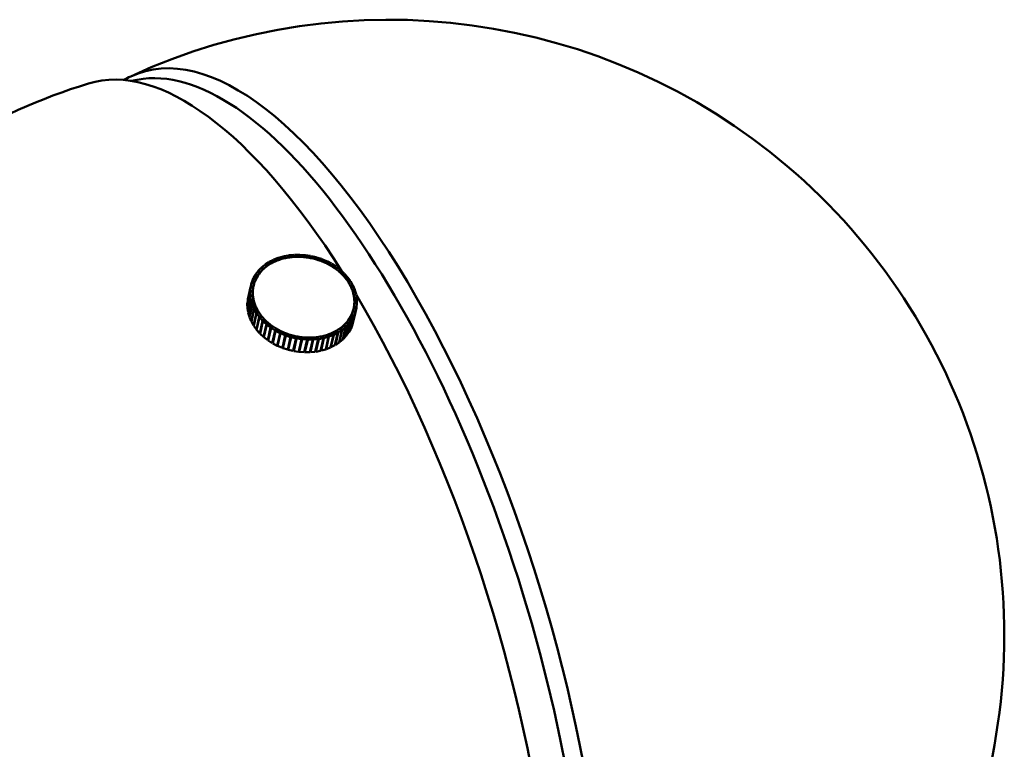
# Model space of a CAD drawing. Header units: millimetres. Extents: x 734 to 2864, y 389 to 1965.
# Tile 22 of 23: x 2768 to 2864, y 1170 to 1241. Entities that reach past the tile are written whole.
import ezdxf

# ---------------------------------------------------------------- set-up
doc = ezdxf.new("R2010")
doc.units = ezdxf.units.MM
doc.header["$LTSCALE"] = 11
doc.layers.add('Widoczne (ISO)', color=7, linetype='Continuous', lineweight=50)
doc.layers.add('Widoczne wąskie (ISO)', color=7, linetype='Continuous', lineweight=50)

msp = doc.modelspace()

# ---------------------------------------------------------------- linework, layer by layer
at = {"layer": 'Widoczne (ISO)'}
for p, q in [((2794.201, 1217.703), (2794.683, 1217.75)), ((2794.739, 1217.554), (2794.683, 1217.75)), ((2794.71, 1217.656), (2794.732, 1217.752)), ((2794.732, 1217.752), (2795.223, 1217.758)), ((2794.763, 1217.555), (2794.732, 1217.752)), ((2795.254, 1217.561), (2795.223, 1217.758)), ((2795.243, 1217.628), (2795.272, 1217.757)), ((2795.278, 1217.56), (2795.272, 1217.757)), ((2795.272, 1217.757), (2795.767, 1217.721)), ((2791.531, 1216.518), (2791.854, 1216.786)), ((2792.042, 1216.641), (2791.854, 1216.786)), ((2791.879, 1216.767), (2791.889, 1216.811)), ((2791.889, 1216.811), (2792.25, 1217.047)), ((2792.058, 1216.653), (2791.889, 1216.811)), ((2792.058, 1216.653), (2792.239, 1216.771)), ((2792.239, 1216.771), (2792.419, 1216.89)), ((2792.419, 1216.89), (2792.25, 1217.047)), ((2792.277, 1217.022), (2792.288, 1217.069)), ((2792.288, 1217.069), (2792.682, 1217.271)), ((2792.437, 1216.9), (2792.288, 1217.069)), ((2792.419, 1216.89), (2792.418, 1216.882)), ((2792.436, 1216.893), (2792.437, 1216.9)), ((2792.437, 1216.9), (2792.635, 1217.001)), ((2792.635, 1217.001), (2792.832, 1217.102)), ((2792.832, 1217.102), (2792.682, 1217.271)), ((2792.712, 1217.238), (2792.724, 1217.29)), ((2792.724, 1217.29), (2793.147, 1217.456)), ((2792.852, 1217.111), (2792.724, 1217.29)), ((2792.832, 1217.102), (2792.83, 1217.096)), ((2792.85, 1217.105), (2792.852, 1217.111)), ((2792.852, 1217.111), (2793.063, 1217.194)), ((2793.063, 1217.194), (2793.275, 1217.277)), ((2793.275, 1217.277), (2793.147, 1217.456)), ((2793.178, 1217.413), (2793.191, 1217.47)), ((2793.191, 1217.47), (2793.639, 1217.598)), ((2793.296, 1217.284), (2793.191, 1217.47)), ((2793.275, 1217.277), (2793.274, 1217.271)), ((2793.295, 1217.278), (2793.296, 1217.284)), ((2793.296, 1217.284), (2793.52, 1217.347)), ((2793.52, 1217.347), (2793.744, 1217.411)), ((2793.744, 1217.411), (2793.639, 1217.598)), ((2793.67, 1217.542), (2793.685, 1217.608)), ((2793.685, 1217.608), (2794.153, 1217.696)), ((2793.766, 1217.416), (2793.685, 1217.608)), ((2793.744, 1217.411), (2793.743, 1217.405)), ((2793.765, 1217.411), (2793.766, 1217.416)), ((2793.766, 1217.416), (2794, 1217.46)), ((2794, 1217.46), (2794.234, 1217.504)), ((2794.234, 1217.504), (2794.153, 1217.696)), ((2794.183, 1217.625), (2794.201, 1217.703)), ((2794.257, 1217.507), (2794.201, 1217.703)), ((2794.234, 1217.504), (2794.233, 1217.499)), ((2794.256, 1217.502), (2794.257, 1217.507)), ((2794.257, 1217.507), (2794.498, 1217.531)), ((2794.498, 1217.531), (2794.739, 1217.554)), ((2794.739, 1217.554), (2794.738, 1217.549)), ((2794.761, 1217.55), (2794.763, 1217.555)), ((2794.763, 1217.555), (2795.008, 1217.558)), ((2795.008, 1217.558), (2795.254, 1217.561)), ((2795.254, 1217.561), (2795.253, 1217.556)), ((2795.276, 1217.556), (2795.278, 1217.56)), ((2795.278, 1217.56), (2795.525, 1217.543)), ((2795.525, 1217.543), (2795.773, 1217.525)), ((2795.773, 1217.525), (2795.767, 1217.721)), ((2795.773, 1217.525), (2795.771, 1217.52)), ((2795.773, 1217.52), (2795.817, 1217.716)), ((2795.795, 1217.518), (2795.796, 1217.522)), ((2795.796, 1217.522), (2795.817, 1217.716)), ((2795.796, 1217.522), (2796.043, 1217.484)), ((2795.817, 1217.716), (2796.311, 1217.64)), ((2796.043, 1217.484), (2796.29, 1217.446)), ((2796.29, 1217.446), (2796.289, 1217.441)), ((2796.29, 1217.446), (2796.311, 1217.64)), ((2796.312, 1217.437), (2796.313, 1217.442)), ((2796.313, 1217.442), (2796.36, 1217.63)), ((2796.313, 1217.442), (2796.556, 1217.383)), ((2796.36, 1217.63), (2796.846, 1217.514)), ((2796.556, 1217.383), (2796.8, 1217.325)), ((2796.8, 1217.325), (2796.798, 1217.321)), ((2796.8, 1217.325), (2796.846, 1217.514)), ((2796.846, 1217.514), (2796.802, 1217.32)), ((2796.822, 1217.314), (2796.823, 1217.319)), ((2796.823, 1217.319), (2796.894, 1217.5)), ((2796.823, 1217.319), (2797.06, 1217.241)), ((2796.894, 1217.5), (2797.368, 1217.345)), ((2797.06, 1217.241), (2797.297, 1217.164)), ((2797.297, 1217.164), (2797.295, 1217.159)), ((2797.297, 1217.164), (2797.368, 1217.345)), ((2797.318, 1217.151), (2797.319, 1217.155)), ((2797.319, 1217.155), (2797.415, 1217.328)), ((2797.319, 1217.155), (2797.547, 1217.06)), ((2797.368, 1217.345), (2797.33, 1217.175)), ((2797.415, 1217.328), (2797.871, 1217.136)), ((2797.547, 1217.06), (2797.775, 1216.964)), ((2797.775, 1216.964), (2797.774, 1216.959)), ((2797.775, 1216.964), (2797.871, 1217.136)), ((2797.796, 1216.949), (2797.797, 1216.953)), ((2797.797, 1216.953), (2797.916, 1217.115)), ((2797.797, 1216.953), (2798.014, 1216.84)), ((2797.871, 1217.136), (2797.845, 1217.018)), ((2797.916, 1217.115), (2798.35, 1216.888)), ((2798.014, 1216.84), (2798.23, 1216.727)), ((2798.23, 1216.727), (2798.35, 1216.888)), ((2798.251, 1216.715), (2798.392, 1216.863)), ((2798.35, 1216.888), (2798.329, 1216.797)), ((2798.392, 1216.863), (2798.798, 1216.604)), ((2790.943, 1215.8), (2790.952, 1215.839)), ((2790.952, 1215.839), (2791.191, 1216.161)), ((2791.169, 1215.726), (2790.952, 1215.839)), ((2791.169, 1215.726), (2791.289, 1215.887)), ((2791.408, 1216.048), (2791.191, 1216.161)), ((2791.208, 1216.152), (2791.217, 1216.193)), ((2791.217, 1216.193), (2791.5, 1216.489)), ((2791.421, 1216.063), (2791.217, 1216.193)), ((2791.289, 1215.887), (2791.408, 1216.048)), ((2791.408, 1216.048), (2791.405, 1216.035)), ((2791.418, 1216.05), (2791.421, 1216.063)), ((2791.421, 1216.063), (2791.562, 1216.211)), ((2791.703, 1216.36), (2791.5, 1216.489)), ((2791.521, 1216.476), (2791.531, 1216.518)), ((2791.718, 1216.373), (2791.531, 1216.518)), ((2791.562, 1216.211), (2791.703, 1216.36)), ((2791.703, 1216.36), (2791.701, 1216.349)), ((2791.716, 1216.363), (2791.718, 1216.373)), ((2791.718, 1216.373), (2791.88, 1216.507)), ((2791.88, 1216.507), (2792.042, 1216.641)), ((2792.042, 1216.641), (2792.04, 1216.633)), ((2792.056, 1216.645), (2792.058, 1216.653)), ((2798.23, 1216.727), (2798.229, 1216.721)), ((2798.249, 1216.71), (2798.251, 1216.715)), ((2798.251, 1216.715), (2798.454, 1216.585)), ((2798.454, 1216.585), (2798.657, 1216.455)), ((2798.657, 1216.455), (2798.656, 1216.45)), ((2798.657, 1216.455), (2798.798, 1216.604)), ((2798.675, 1216.437), (2798.676, 1216.442)), ((2798.676, 1216.442), (2798.838, 1216.576)), ((2798.676, 1216.442), (2798.863, 1216.298)), ((2798.798, 1216.604), (2798.782, 1216.53)), ((2798.838, 1216.576), (2799.212, 1216.287)), ((2798.863, 1216.298), (2799.05, 1216.153)), ((2799.05, 1216.153), (2799.049, 1216.148)), ((2799.05, 1216.153), (2799.212, 1216.287)), ((2799.066, 1216.133), (2799.068, 1216.139)), ((2799.068, 1216.139), (2799.248, 1216.257)), ((2799.068, 1216.139), (2799.237, 1215.981)), ((2799.212, 1216.287), (2799.198, 1216.224)), ((2799.237, 1215.981), (2799.406, 1215.823)), ((2799.248, 1216.257), (2799.587, 1215.942)), ((2799.406, 1215.823), (2799.405, 1215.817)), ((2799.406, 1215.823), (2799.587, 1215.942)), ((2799.42, 1215.802), (2799.422, 1215.808)), ((2799.422, 1215.808), (2799.619, 1215.909)), ((2799.422, 1215.808), (2799.571, 1215.639)), ((2799.587, 1215.942), (2799.574, 1215.886)), ((2799.619, 1215.909), (2799.918, 1215.57)), ((2790.473, 1214.65), (2790.566, 1215.026)), ((2790.81, 1214.968), (2790.566, 1215.026)), ((2790.57, 1215.026), (2790.578, 1215.064)), ((2790.578, 1215.064), (2790.722, 1215.426)), ((2790.815, 1214.986), (2790.578, 1215.064)), ((2790.959, 1215.349), (2790.722, 1215.426)), ((2790.73, 1215.423), (2790.739, 1215.462)), ((2790.739, 1215.462), (2790.931, 1215.806)), ((2790.967, 1215.366), (2790.739, 1215.462)), ((2790.763, 1214.78), (2790.81, 1214.968)), ((2790.81, 1214.968), (2790.789, 1214.879)), ((2790.797, 1214.906), (2790.815, 1214.986)), ((2790.815, 1214.986), (2790.887, 1215.167)), ((2790.887, 1215.167), (2790.959, 1215.349)), ((2791.159, 1215.71), (2790.931, 1215.806)), ((2790.959, 1215.349), (2790.952, 1215.32)), ((2790.96, 1215.338), (2790.967, 1215.366)), ((2790.967, 1215.366), (2791.063, 1215.538)), ((2791.063, 1215.538), (2791.159, 1215.71)), ((2791.159, 1215.71), (2791.155, 1215.692)), ((2791.165, 1215.708), (2791.169, 1215.726)), ((2799.571, 1215.639), (2799.721, 1215.469)), ((2799.721, 1215.469), (2799.719, 1215.463)), ((2799.721, 1215.469), (2799.918, 1215.57)), ((2799.733, 1215.446), (2799.734, 1215.453)), ((2799.734, 1215.453), (2799.946, 1215.535)), ((2799.734, 1215.453), (2799.862, 1215.274)), ((2799.862, 1215.274), (2799.99, 1215.095)), ((2799.918, 1215.57), (2799.907, 1215.52)), ((2799.946, 1215.535), (2800.202, 1215.178)), ((2799.99, 1215.095), (2799.989, 1215.087)), ((2799.99, 1215.095), (2800.202, 1215.178)), ((2800, 1215.07), (2800.002, 1215.077)), ((2800.002, 1215.077), (2800.226, 1215.141)), ((2800.002, 1215.077), (2800.107, 1214.891)), ((2800.107, 1214.891), (2800.212, 1214.704)), ((2800.202, 1215.178), (2800.192, 1215.131)), ((2800.226, 1215.141), (2800.436, 1214.768)), ((2790.423, 1214.186), (2790.144, 1212.955)), ((2790.146, 1212.994), (2790.425, 1214.225)), ((2790.467, 1214.612), (2790.187, 1213.381)), ((2790.194, 1213.419), (2790.473, 1214.65)), ((2790.671, 1214.168), (2790.423, 1214.186)), ((2790.433, 1213.793), (2790.423, 1214.186)), ((2790.425, 1214.225), (2790.467, 1214.612)), ((2790.672, 1214.187), (2790.425, 1214.225)), ((2790.713, 1214.573), (2790.467, 1214.612)), ((2790.716, 1214.592), (2790.473, 1214.65)), ((2790.667, 1214.168), (2790.672, 1214.187)), ((2790.676, 1213.972), (2790.671, 1214.168)), ((2790.672, 1214.187), (2790.692, 1214.38)), ((2790.681, 1213.776), (2790.676, 1213.972)), ((2790.692, 1214.38), (2790.713, 1214.573)), ((2790.75, 1214.724), (2790.711, 1214.554)), ((2790.712, 1214.574), (2790.716, 1214.592)), ((2790.716, 1214.592), (2790.763, 1214.78)), ((2800.212, 1214.704), (2800.21, 1214.696)), ((2800.212, 1214.704), (2800.436, 1214.768)), ((2800.219, 1214.677), (2800.221, 1214.686)), ((2800.221, 1214.686), (2800.455, 1214.73)), ((2800.221, 1214.686), (2800.302, 1214.494)), ((2800.302, 1214.494), (2800.384, 1214.302)), ((2800.384, 1214.302), (2800.381, 1214.291)), ((2800.384, 1214.302), (2800.618, 1214.346)), ((2800.388, 1214.273), (2800.39, 1214.283)), ((2800.39, 1214.283), (2800.631, 1214.307)), ((2800.39, 1214.283), (2800.447, 1214.088)), ((2800.436, 1214.768), (2800.426, 1214.725)), ((2800.447, 1214.088), (2800.503, 1213.892)), ((2800.455, 1214.73), (2800.618, 1214.346)), ((2800.503, 1213.892), (2800.5, 1213.878)), ((2800.503, 1213.892), (2800.744, 1213.916)), ((2800.618, 1214.346), (2800.608, 1214.305)), ((2800.631, 1214.307), (2800.744, 1213.916)), ((2800.744, 1213.916), (2800.735, 1213.876)), ((2790.144, 1212.955), (2790.154, 1212.562)), ((2790.187, 1213.381), (2790.146, 1212.994)), ((2790.153, 1212.993), (2790.146, 1212.994)), ((2790.154, 1212.562), (2790.433, 1213.793)), ((2790.437, 1213.754), (2790.158, 1212.523)), ((2790.196, 1213.419), (2790.194, 1213.419)), ((2790.22, 1212.129), (2790.499, 1213.36)), ((2790.507, 1213.32), (2790.228, 1212.089)), ((2790.341, 1211.698), (2790.62, 1212.929)), ((2790.681, 1213.776), (2790.433, 1213.793)), ((2790.683, 1213.757), (2790.437, 1213.754)), ((2790.499, 1213.36), (2790.437, 1213.754)), ((2790.744, 1213.363), (2790.499, 1213.36)), ((2790.749, 1213.344), (2790.507, 1213.32)), ((2790.62, 1212.929), (2790.507, 1213.32)), ((2790.861, 1212.952), (2790.62, 1212.929)), ((2790.868, 1212.934), (2790.634, 1212.89)), ((2790.677, 1213.757), (2790.681, 1213.776)), ((2790.713, 1213.56), (2790.683, 1213.757)), ((2790.744, 1213.363), (2790.713, 1213.56)), ((2790.74, 1213.343), (2790.744, 1213.363)), ((2790.805, 1213.148), (2790.749, 1213.344)), ((2790.861, 1212.952), (2790.805, 1213.148)), ((2790.857, 1212.932), (2790.861, 1212.952)), ((2790.949, 1212.742), (2790.868, 1212.934)), ((2800.504, 1213.859), (2800.507, 1213.873)), ((2800.507, 1213.873), (2800.753, 1213.876)), ((2800.507, 1213.873), (2800.538, 1213.676)), ((2800.538, 1213.676), (2800.569, 1213.479)), ((2800.58, 1213.049), (2800.559, 1212.856)), ((2800.569, 1213.479), (2800.565, 1213.46)), ((2800.566, 1213.44), (2800.571, 1213.46)), ((2800.569, 1213.479), (2800.815, 1213.482)), ((2800.571, 1213.46), (2800.576, 1213.264)), ((2800.571, 1213.46), (2800.818, 1213.442)), ((2800.572, 1213.014), (2800.58, 1213.049)), ((2800.581, 1213.068), (2800.573, 1213.034)), ((2800.576, 1213.264), (2800.581, 1213.068)), ((2800.58, 1213.049), (2800.827, 1213.011)), ((2800.581, 1213.068), (2800.828, 1213.05)), ((2800.753, 1213.876), (2800.815, 1213.482)), ((2800.827, 1213.011), (2800.785, 1212.624)), ((2800.815, 1213.482), (2800.806, 1213.443)), ((2800.818, 1213.442), (2800.828, 1213.05)), ((2800.828, 1213.05), (2800.82, 1213.012)), ((2790.167, 1212.561), (2790.154, 1212.562)), ((2790.158, 1212.523), (2790.22, 1212.129)), ((2790.237, 1212.129), (2790.22, 1212.129)), ((2790.228, 1212.089), (2790.341, 1211.698)), ((2790.634, 1212.89), (2790.355, 1211.659)), ((2790.517, 1211.275), (2790.797, 1212.506)), ((2790.815, 1212.468), (2790.536, 1211.237)), ((2790.797, 1212.506), (2790.634, 1212.89)), ((2790.747, 1210.864), (2791.026, 1212.095)), ((2791.049, 1212.058), (2790.77, 1210.827)), ((2791.03, 1212.549), (2790.797, 1212.506)), ((2791.039, 1212.531), (2790.815, 1212.468)), ((2791.026, 1212.095), (2790.815, 1212.468)), ((2791.03, 1212.549), (2790.949, 1212.742)), ((2791.025, 1212.527), (2791.03, 1212.549)), ((2791.25, 1212.158), (2791.026, 1212.095)), ((2791.145, 1212.345), (2791.039, 1212.531)), ((2791.261, 1212.141), (2791.049, 1212.058)), ((2791.306, 1211.7), (2791.049, 1212.058)), ((2791.25, 1212.158), (2791.145, 1212.345)), ((2791.245, 1212.134), (2791.25, 1212.158)), ((2791.389, 1211.962), (2791.261, 1212.141)), ((2800.365, 1212.068), (2800.293, 1211.887)), ((2800.436, 1212.25), (2800.365, 1212.068)), ((2800.394, 1210.941), (2800.673, 1212.172)), ((2800.685, 1212.209), (2800.406, 1210.978)), ((2800.436, 1212.25), (2800.673, 1212.172)), ((2800.442, 1212.267), (2800.438, 1212.249)), ((2800.489, 1212.456), (2800.442, 1212.267)), ((2800.442, 1212.267), (2800.685, 1212.209)), ((2800.535, 1212.644), (2800.489, 1212.456)), ((2800.502, 1212.512), (2800.496, 1212.484)), ((2800.499, 1211.355), (2800.778, 1212.586)), ((2800.538, 1212.662), (2800.524, 1212.599)), ((2800.673, 1212.172), (2800.53, 1211.81)), ((2800.535, 1212.644), (2800.778, 1212.586)), ((2800.559, 1212.856), (2800.538, 1212.662)), ((2800.538, 1212.662), (2800.785, 1212.624)), ((2800.778, 1212.586), (2800.685, 1212.209)), ((2800.785, 1212.624), (2800.776, 1212.586)), ((2790.364, 1211.7), (2790.341, 1211.698)), ((2790.355, 1211.659), (2790.517, 1211.275)), ((2790.546, 1211.28), (2790.517, 1211.275)), ((2790.536, 1211.237), (2790.747, 1210.864)), ((2791.026, 1210.469), (2791.306, 1211.7)), ((2791.334, 1211.665), (2791.054, 1210.434)), ((2791.517, 1211.783), (2791.306, 1211.7)), ((2791.531, 1211.766), (2791.334, 1211.665)), ((2791.633, 1211.327), (2791.334, 1211.665)), ((2791.354, 1210.096), (2791.633, 1211.327)), ((2791.665, 1211.294), (2791.386, 1210.063)), ((2791.517, 1211.783), (2791.389, 1211.962)), ((2791.511, 1211.756), (2791.517, 1211.783)), ((2791.68, 1211.597), (2791.531, 1211.766)), ((2791.83, 1211.428), (2791.633, 1211.327)), ((2791.845, 1211.412), (2791.665, 1211.294)), ((2792.003, 1210.979), (2791.665, 1211.294)), ((2791.83, 1211.428), (2791.68, 1211.597)), ((2791.823, 1211.398), (2791.83, 1211.428)), ((2792.015, 1211.255), (2791.845, 1211.412)), ((2792.184, 1211.097), (2792.003, 1210.979)), ((2792.184, 1211.097), (2792.015, 1211.255)), ((2792.201, 1211.082), (2792.039, 1210.948)), ((2792.176, 1211.061), (2792.184, 1211.097)), ((2792.389, 1210.938), (2792.201, 1211.082)), ((2799.69, 1211.025), (2799.548, 1210.876)), ((2799.831, 1211.173), (2799.69, 1211.025)), ((2800.034, 1211.043), (2799.752, 1210.746)), ((2799.755, 1209.812), (2800.034, 1211.043)), ((2800.061, 1211.074), (2799.781, 1209.843)), ((2799.831, 1211.173), (2800.034, 1211.043)), ((2799.844, 1211.188), (2799.839, 1211.168)), ((2799.963, 1211.349), (2799.844, 1211.188)), ((2799.844, 1211.188), (2800.061, 1211.074)), ((2800.082, 1211.51), (2799.963, 1211.349)), ((2800.02, 1210.166), (2800.299, 1211.397)), ((2800.321, 1211.43), (2800.042, 1210.199)), ((2800.299, 1211.397), (2800.061, 1211.074)), ((2800.082, 1211.51), (2800.299, 1211.397)), ((2800.093, 1211.526), (2800.088, 1211.507)), ((2800.189, 1211.698), (2800.093, 1211.526)), ((2800.093, 1211.526), (2800.321, 1211.43)), ((2800.285, 1211.87), (2800.189, 1211.698)), ((2800.234, 1210.543), (2800.513, 1211.774)), ((2800.53, 1211.81), (2800.251, 1210.579)), ((2800.285, 1211.87), (2800.513, 1211.774)), ((2800.293, 1211.887), (2800.289, 1211.869)), ((2800.293, 1211.887), (2800.53, 1211.81)), ((2800.513, 1211.774), (2800.321, 1211.43)), ((2800.406, 1210.978), (2800.499, 1211.355)), ((2790.781, 1210.873), (2790.747, 1210.864)), ((2790.77, 1210.827), (2791.026, 1210.469)), ((2791.066, 1210.485), (2791.026, 1210.469)), ((2791.054, 1210.434), (2791.354, 1210.096)), ((2791.398, 1210.119), (2791.354, 1210.096)), ((2791.386, 1210.063), (2791.724, 1209.748)), ((2791.724, 1209.748), (2792.003, 1210.979)), ((2792.039, 1210.948), (2791.76, 1209.717)), ((2792.414, 1210.659), (2792.039, 1210.948)), ((2792.135, 1209.429), (2792.414, 1210.659)), ((2792.453, 1210.632), (2792.174, 1209.401)), ((2792.576, 1210.793), (2792.389, 1210.938)), ((2792.576, 1210.793), (2792.414, 1210.659)), ((2792.595, 1210.78), (2792.453, 1210.632)), ((2792.86, 1210.373), (2792.453, 1210.632)), ((2792.566, 1210.75), (2792.576, 1210.793)), ((2792.58, 1209.142), (2792.86, 1210.373)), ((2792.798, 1210.651), (2792.595, 1210.78)), ((2792.902, 1210.348), (2792.623, 1209.117)), ((2793.001, 1210.521), (2792.798, 1210.651)), ((2793.001, 1210.521), (2792.86, 1210.373)), ((2793.021, 1210.509), (2792.902, 1210.348)), ((2793.336, 1210.121), (2792.902, 1210.348)), ((2792.988, 1210.465), (2793.001, 1210.521)), ((2793.238, 1210.396), (2793.021, 1210.509)), ((2793.056, 1208.89), (2793.336, 1210.121)), ((2793.38, 1210.1), (2793.101, 1208.869)), ((2793.455, 1210.282), (2793.238, 1210.396)), ((2793.455, 1210.282), (2793.336, 1210.121)), ((2793.476, 1210.272), (2793.38, 1210.1)), ((2793.837, 1209.908), (2793.38, 1210.1)), ((2793.436, 1210.201), (2793.455, 1210.282)), ((2793.705, 1210.176), (2793.476, 1210.272)), ((2793.933, 1210.08), (2793.705, 1210.176)), ((2793.933, 1210.08), (2793.837, 1209.908)), ((2793.955, 1210.072), (2793.883, 1209.891)), ((2793.898, 1209.928), (2793.933, 1210.08)), ((2794.192, 1209.994), (2793.955, 1210.072)), ((2798.4, 1210.125), (2798.188, 1210.042)), ((2798.4, 1210.125), (2798.528, 1209.946)), ((2798.42, 1210.133), (2798.413, 1210.106)), ((2798.617, 1210.234), (2798.42, 1210.133)), ((2798.42, 1210.133), (2798.569, 1209.964)), ((2798.964, 1210.166), (2798.569, 1209.964)), ((2798.814, 1210.336), (2798.617, 1210.234)), ((2798.685, 1208.935), (2798.964, 1210.166)), ((2799.002, 1210.188), (2798.723, 1208.957)), ((2798.814, 1210.336), (2798.964, 1210.166)), ((2798.832, 1210.346), (2798.827, 1210.321)), ((2799.013, 1210.464), (2798.832, 1210.346)), ((2798.832, 1210.346), (2799.002, 1210.188)), ((2799.363, 1210.425), (2799.002, 1210.188)), ((2799.193, 1210.582), (2799.013, 1210.464)), ((2799.084, 1209.194), (2799.363, 1210.425)), ((2799.397, 1210.45), (2799.118, 1209.219)), ((2799.193, 1210.582), (2799.363, 1210.425)), ((2799.21, 1210.595), (2799.205, 1210.572)), ((2799.372, 1210.729), (2799.21, 1210.595)), ((2799.21, 1210.595), (2799.397, 1210.45)), ((2799.534, 1210.863), (2799.372, 1210.729)), ((2799.721, 1210.718), (2799.397, 1210.45)), ((2799.442, 1209.487), (2799.721, 1210.718)), ((2799.752, 1210.746), (2799.472, 1209.516)), ((2799.534, 1210.863), (2799.721, 1210.718)), ((2799.548, 1210.876), (2799.544, 1210.855)), ((2799.548, 1210.876), (2799.752, 1210.746)), ((2799.781, 1209.843), (2800.02, 1210.166)), ((2800.029, 1210.205), (2800.042, 1210.199)), ((2800.042, 1210.199), (2800.234, 1210.543)), ((2800.243, 1210.581), (2800.251, 1210.579)), ((2800.251, 1210.579), (2800.394, 1210.941)), ((2800.403, 1210.979), (2800.406, 1210.978)), ((2791.775, 1209.781), (2791.724, 1209.748)), ((2791.76, 1209.717), (2792.135, 1209.429)), ((2792.191, 1209.475), (2792.135, 1209.429)), ((2792.174, 1209.401), (2792.58, 1209.142)), ((2792.643, 1209.207), (2792.58, 1209.142)), ((2792.623, 1209.117), (2793.056, 1208.89)), ((2793.557, 1208.677), (2793.837, 1209.908)), ((2793.883, 1209.891), (2793.604, 1208.66)), ((2794.357, 1209.736), (2793.883, 1209.891)), ((2794.078, 1208.505), (2794.357, 1209.736)), ((2794.406, 1209.722), (2794.126, 1208.491)), ((2794.15, 1208.686), (2794.429, 1209.917)), ((2794.429, 1209.917), (2794.192, 1209.994)), ((2794.429, 1209.917), (2794.357, 1209.736)), ((2794.452, 1209.91), (2794.406, 1209.722)), ((2794.892, 1209.606), (2794.406, 1209.722)), ((2794.695, 1209.852), (2794.452, 1209.91)), ((2794.613, 1208.375), (2794.892, 1209.606)), ((2794.659, 1208.563), (2794.938, 1209.794)), ((2794.941, 1209.596), (2794.662, 1208.365)), ((2794.962, 1209.79), (2794.683, 1208.559)), ((2794.938, 1209.794), (2794.695, 1209.852)), ((2794.938, 1209.794), (2794.892, 1209.606)), ((2794.962, 1209.79), (2794.941, 1209.596)), ((2795.434, 1209.52), (2794.941, 1209.596)), ((2795.209, 1209.751), (2794.962, 1209.79)), ((2795.155, 1208.289), (2795.434, 1209.52)), ((2795.479, 1209.711), (2795.2, 1208.48)), ((2795.484, 1209.514), (2795.205, 1208.283)), ((2795.455, 1209.713), (2795.209, 1209.751)), ((2795.455, 1209.713), (2795.434, 1209.52)), ((2795.479, 1209.711), (2795.484, 1209.514)), ((2795.727, 1209.693), (2795.479, 1209.711)), ((2795.979, 1209.479), (2795.484, 1209.514)), ((2795.7, 1208.248), (2795.979, 1209.479)), ((2795.974, 1209.675), (2795.727, 1209.693)), ((2796.029, 1209.477), (2795.75, 1208.247)), ((2795.974, 1209.675), (2795.979, 1209.479)), ((2795.998, 1209.675), (2795.977, 1209.581)), ((2796.243, 1209.677), (2795.998, 1209.675)), ((2795.998, 1209.675), (2796.029, 1209.477)), ((2796.52, 1209.483), (2796.029, 1209.477)), ((2796.241, 1208.252), (2796.52, 1209.483)), ((2796.489, 1209.68), (2796.243, 1209.677)), ((2796.569, 1209.486), (2796.29, 1208.255)), ((2796.489, 1209.68), (2796.52, 1209.483)), ((2796.513, 1209.682), (2796.499, 1209.62)), ((2796.754, 1209.705), (2796.513, 1209.682)), ((2796.513, 1209.682), (2796.569, 1209.486)), ((2797.051, 1209.533), (2796.569, 1209.486)), ((2796.995, 1209.729), (2796.754, 1209.705)), ((2796.772, 1208.302), (2797.051, 1209.533)), ((2797.099, 1209.54), (2796.82, 1208.309)), ((2796.995, 1209.729), (2797.051, 1209.533)), ((2797.018, 1209.732), (2797.007, 1209.686)), ((2797.251, 1209.776), (2797.018, 1209.732)), ((2797.018, 1209.732), (2797.099, 1209.54)), ((2797.566, 1209.627), (2797.099, 1209.54)), ((2797.485, 1209.819), (2797.251, 1209.776)), ((2797.287, 1208.396), (2797.566, 1209.627)), ((2797.612, 1209.638), (2797.333, 1208.407)), ((2797.485, 1209.819), (2797.566, 1209.627)), ((2797.507, 1209.825), (2797.499, 1209.787)), ((2797.731, 1209.888), (2797.507, 1209.825)), ((2797.507, 1209.825), (2797.612, 1209.638)), ((2798.061, 1209.765), (2797.612, 1209.638)), ((2797.955, 1209.952), (2797.731, 1209.888)), ((2797.781, 1208.535), (2798.061, 1209.765)), ((2798.104, 1209.78), (2797.825, 1208.549)), ((2797.955, 1209.952), (2798.061, 1209.765)), ((2797.976, 1209.959), (2797.969, 1209.927)), ((2798.188, 1210.042), (2797.976, 1209.959)), ((2797.976, 1209.959), (2798.104, 1209.78)), ((2798.528, 1209.946), (2798.104, 1209.78)), ((2798.249, 1208.715), (2798.528, 1209.946)), ((2798.569, 1209.964), (2798.29, 1208.733)), ((2798.723, 1208.957), (2799.084, 1209.194)), ((2799.094, 1209.238), (2799.118, 1209.219)), ((2799.118, 1209.219), (2799.442, 1209.487)), ((2799.451, 1209.529), (2799.472, 1209.516)), ((2799.472, 1209.516), (2799.755, 1209.812)), ((2799.764, 1209.852), (2799.781, 1209.843)), ((2793.128, 1208.987), (2793.056, 1208.89)), ((2793.101, 1208.869), (2793.557, 1208.677)), ((2793.643, 1208.83), (2793.557, 1208.677)), ((2793.604, 1208.66), (2794.078, 1208.505)), ((2794.15, 1208.686), (2794.078, 1208.505)), ((2794.126, 1208.491), (2794.613, 1208.375)), ((2794.659, 1208.563), (2794.613, 1208.375)), ((2794.683, 1208.559), (2794.662, 1208.365)), ((2794.662, 1208.365), (2795.155, 1208.289)), ((2795.2, 1208.48), (2795.205, 1208.283)), ((2795.205, 1208.283), (2795.7, 1208.248)), ((2795.729, 1208.377), (2795.75, 1208.247)), ((2795.75, 1208.247), (2796.241, 1208.252)), ((2796.263, 1208.349), (2796.29, 1208.255)), ((2796.29, 1208.255), (2796.772, 1208.302)), ((2796.79, 1208.38), (2796.82, 1208.309)), ((2796.82, 1208.309), (2797.287, 1208.396)), ((2797.302, 1208.462), (2797.333, 1208.407)), ((2797.333, 1208.407), (2797.781, 1208.535)), ((2797.795, 1208.592), (2797.825, 1208.549)), ((2797.825, 1208.549), (2798.249, 1208.715)), ((2798.261, 1208.767), (2798.29, 1208.733)), ((2798.29, 1208.733), (2798.685, 1208.935)), ((2798.695, 1208.983), (2798.723, 1208.957))]:
    msp.add_line(p, q, dxfattribs=at)
for centre, start, end in [((2803.919, 1180.668), 279.3938, 114.77319), ((2792.287, 1177.093), 107.0835, 134.97249)]:
    msp.add_arc(centre, 60, start, end, dxfattribs=at)
for centre, major_axis, ratio, start_param, end_param in [((2792.287, 1177.093), (-17.626, 57.353), 0.375444, 5.341081, 6.283185), ((2795.626, 1213.618), (4.876, -1.106), 0.775713, 2.498344, 2.603064), ((2795.626, 1213.618), (4.876, -1.106), 0.775713, 2.393624, 2.498344), ((2795.626, 1213.618), (4.876, -1.106), 0.775713, 2.288904, 2.393624), ((2795.626, 1213.618), (4.876, -1.106), 0.775713, 2.184185, 2.288904), ((2795.626, 1213.618), (4.876, -1.106), 0.775713, 2.079465, 2.184185), ((2795.626, 1213.618), (4.876, -1.106), 0.775713, 1.974745, 2.079465), ((2795.626, 1213.618), (4.876, -1.106), 0.775713, 1.870025, 1.974745), ((2795.626, 1213.618), (4.876, -1.106), 0.775713, 1.765306, 1.870025), ((2795.626, 1213.618), (4.876, -1.106), 0.775713, 1.660586, 1.765306), ((2795.626, 1213.618), (4.876, -1.106), 0.775713, 1.555866, 1.660586), ((2795.626, 1213.618), (4.876, -1.106), 0.775713, 1.451146, 1.555866), ((2795.626, 1213.618), (4.876, -1.106), 0.775713, 1.346426, 1.451146), ((2795.626, 1213.618), (4.876, -1.106), 0.775713, 1.241707, 1.346426), ((2795.626, 1213.618), (4.876, -1.106), 0.775713, 1.136987, 1.241707), ((2795.626, 1213.618), (-4.876, 1.106), 0.775713, 5.954096, 6.058815), ((2795.626, 1213.618), (-4.876, 1.106), 0.775713, 5.849376, 5.954096), ((2795.626, 1213.618), (4.876, -1.106), 0.775713, 2.603064, 2.707783), ((2795.626, 1213.618), (4.876, -1.106), 0.775713, 1.032267, 1.136987), ((2795.626, 1213.618), (4.876, -1.106), 0.775713, 0.927547, 1.032267), ((2795.626, 1213.618), (4.876, -1.106), 0.775713, 0.822828, 0.927547), ((2795.626, 1213.618), (-4.876, 1.106), 0.775713, 6.163535, 6.268255), ((2795.626, 1213.618), (-4.876, 1.106), 0.775713, 6.058815, 6.163535), ((2795.626, 1213.618), (4.876, -1.106), 0.775713, 0.718108, 0.822828), ((2795.626, 1213.618), (4.876, -1.106), 0.775713, 0.613388, 0.718108), ((2795.626, 1213.618), (4.876, -1.106), 0.775713, 0.508668, 0.613388), ((2795.626, 1213.618), (-4.876, 1.106), 0.775713, 0.089789, 0.194509), ((2795.626, 1213.618), (-4.876, 1.106), 0.775713, 0.194509, 0.299229), ((2795.626, 1213.618), (-4.876, 1.106), 0.775713, 6.268255, 6.372975), ((2795.626, 1213.618), (4.876, -1.106), 0.775713, 0.403949, 0.508668), ((2795.626, 1213.618), (4.876, -1.106), 0.775713, 0.299229, 0.403949), ((2792.287, 1177.093), (17.626, -57.353), 0.375444, 2.146673, 2.147041), ((2795.626, 1213.618), (-4.876, 1.106), 0.775713, 0.299229, 0.403949), ((2795.626, 1213.618), (-4.876, 1.106), 0.775713, 0.403949, 0.508668), ((2795.626, 1213.618), (4.876, -1.106), 0.775713, 0.194509, 0.299229), ((2795.626, 1213.618), (4.876, -1.106), 0.775713, 0.089789, 0.194509), ((2792.287, 1177.093), (17.626, -57.353), 0.375444, 0.04189, 2.146454), ((2795.626, 1213.618), (-4.876, 1.106), 0.775713, 0.508668, 0.613388), ((2795.626, 1213.618), (-4.876, 1.106), 0.775713, 0.613388, 0.718108), ((2795.626, 1213.618), (4.876, -1.106), 0.775713, 6.058815, 6.163535), ((2795.626, 1213.618), (4.876, -1.106), 0.775713, 6.163535, 6.268255), ((2795.626, 1213.618), (4.876, -1.106), 0.775713, 6.268255, 6.372975), ((2795.626, 1213.618), (-4.876, 1.106), 0.775713, 0.718108, 0.822828), ((2795.626, 1213.618), (-4.876, 1.106), 0.775713, 0.822828, 0.927547), ((2795.626, 1213.618), (-4.876, 1.106), 0.775713, 0.927547, 1.032267), ((2795.626, 1213.618), (-4.876, 1.106), 0.775713, 2.603064, 2.707783), ((2795.626, 1213.618), (4.876, -1.106), 0.775713, 5.849376, 5.954096), ((2795.626, 1213.618), (4.876, -1.106), 0.775713, 5.954096, 6.058815), ((2795.626, 1213.618), (-4.876, 1.106), 0.775713, 1.032267, 1.136987), ((2795.626, 1213.618), (-4.876, 1.106), 0.775713, 1.136987, 1.241707), ((2795.626, 1213.618), (-4.876, 1.106), 0.775713, 1.241707, 1.346426), ((2795.626, 1213.618), (-4.876, 1.106), 0.775713, 1.346426, 1.451146), ((2795.626, 1213.618), (-4.876, 1.106), 0.775713, 2.288904, 2.393624), ((2795.626, 1213.618), (-4.876, 1.106), 0.775713, 2.393624, 2.498344), ((2795.626, 1213.618), (-4.876, 1.106), 0.775713, 2.498344, 2.603064), ((2795.626, 1213.618), (-4.876, 1.106), 0.775713, 1.451146, 1.555866), ((2795.626, 1213.618), (-4.876, 1.106), 0.775713, 1.555866, 1.660586), ((2795.626, 1213.618), (-4.876, 1.106), 0.775713, 1.660586, 1.765306), ((2795.626, 1213.618), (-4.876, 1.106), 0.775713, 1.765306, 1.870025), ((2795.626, 1213.618), (-4.876, 1.106), 0.775713, 1.870025, 1.974745), ((2795.626, 1213.618), (-4.876, 1.106), 0.775713, 1.974745, 2.079465), ((2795.626, 1213.618), (-4.876, 1.106), 0.775713, 2.079465, 2.184185), ((2795.626, 1213.618), (-4.876, 1.106), 0.775713, 2.184185, 2.288904), ((2795.347, 1212.387), (-4.876, 1.106), 0.775713, 1.501017, 1.505078), ((2795.347, 1212.387), (-4.876, 1.106), 0.775713, 1.605868, 1.610677), ((2795.347, 1212.387), (-4.876, 1.106), 0.775713, 1.715249, 1.715529)]:
    msp.add_ellipse(centre, major_axis=major_axis, ratio=ratio, start_param=start_param, end_param=end_param, dxfattribs=at)
msp.add_open_spline([(2778.778, 1235.146), (2778.537, 1235.035), (2778.3, 1234.917), (2778.067, 1234.792)], degree=3, dxfattribs=at)
at = {"layer": 'Widoczne wąskie (ISO)'}
for centre, major_axis, start_param, end_param in [((2797.327, 1178.642), (17.49, -56.91), 6.232535, 9.475428), ((2795.831, 1178.182), (-17.335, 56.407), 3.158953, 6.265825)]:
    msp.add_ellipse(centre, major_axis=major_axis, ratio=0.375444, start_param=start_param, end_param=end_param, dxfattribs=at)

doc.saveas('drawing.dxf')
